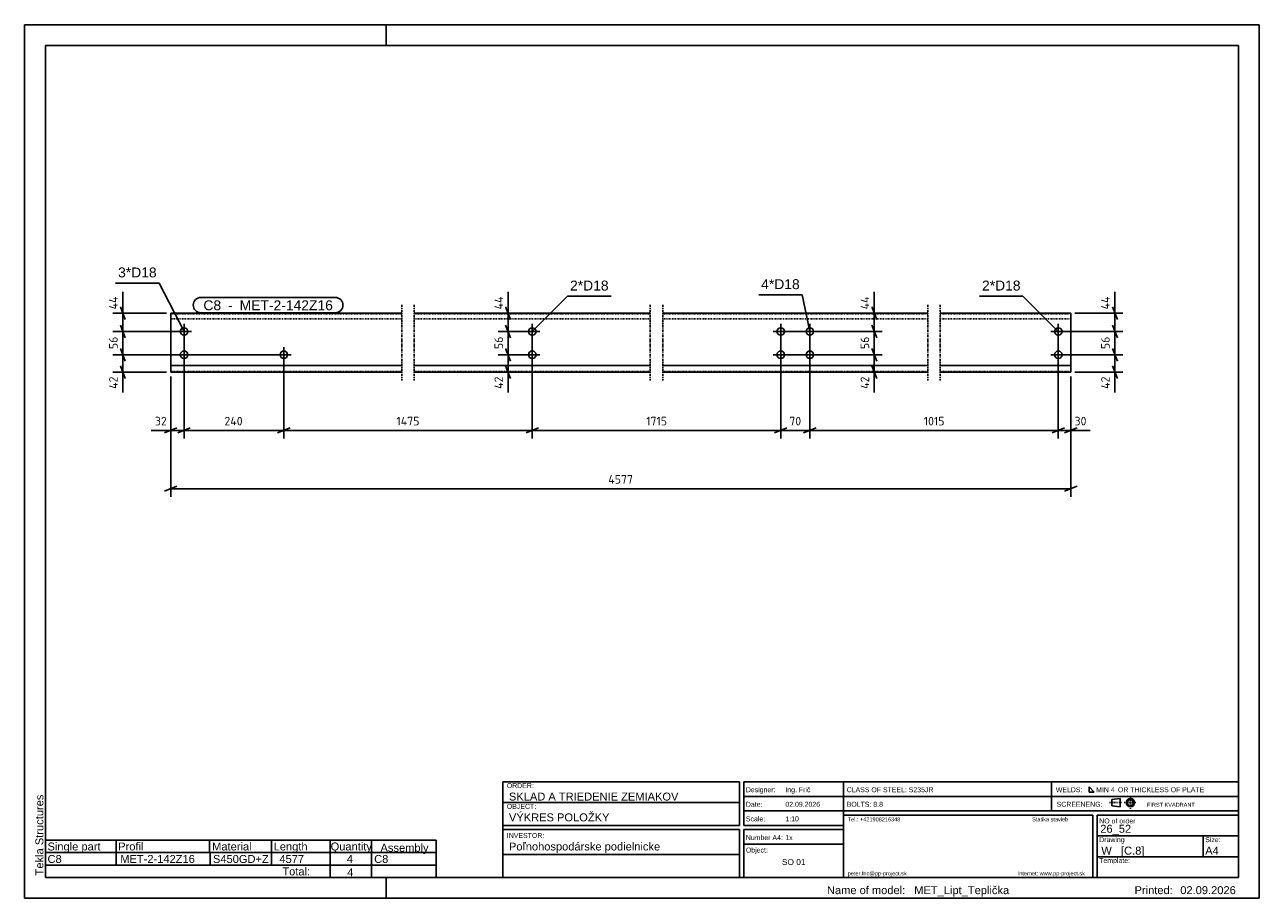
# Model space of a CAD drawing. Header units: millimetres. Extents: x -176 to 1309, y -668 to 382.
import ezdxf

# ---------------------------------------------------------------- set-up
doc = ezdxf.new("R2010")
doc.units = ezdxf.units.MM
doc.linetypes.add('DXK_LINE_DOT1', pattern=[1.8814, 0.9407, -0.9407])
doc.linetypes.add('DXK_LINE_DOT3', pattern=[5.9187, 2.979, -0.9799, 0.9799, -0.9799])
doc.styles.add('Arial', font='ARIAL.TTF', dxfattribs={"height": 0.2})
doc.styles.add('ISOCPEUR', font='ISOCPEUR.TTF', dxfattribs={"height": 0.2})

# ---------------------------------------------------------------- blocks, each defined once
blk = doc.blocks.new('Unknown-1821435-1909')
at = {"color": 7, "linetype": 'Continuous'}
for p, q in [((1309.3, 382.2), (-175.7, 382.2)), ((-175.7, 382.2), (-175.7, -667.8)), ((259.3, 357.2), (259.3, 382.2)), ((1309.3, -667.8), (1309.3, 382.2)), ((1284.3, 357.2), (-150.7, 357.2)), ((-150.7, 357.2), (-150.7, -642.8)), ((1284.3, -642.8), (1284.3, 357.2)), ((-150.7, -642.8), (1284.3, -642.8)), ((259.3, -667.8), (259.3, -642.8)), ((-175.7, -667.8), (1309.3, -667.8))]:
    blk.add_line(p, q, dxfattribs=at)
at = {"color": 174, "linetype": 'Continuous', "style": 'Arial'}
blk.add_text('Tekla Structures', height=9.551, rotation=90, dxfattribs=at).set_placement((-153.2, -640.3))
blk = doc.blocks.new('Bolt-1821435-1255 - 1217')
at = {"color": 136, "linetype": 'Continuous'}
for p, q in [((127, -14.5), (145, -14.5)), ((136, -5.5), (136, -23.5))]:
    blk.add_line(p, q, dxfattribs=at)
blk.add_circle((136, -14.5), 4.5, dxfattribs=at)
blk = doc.blocks.new('Part-1821435-1252 - 1217')
at = {"color": 7, "linetype": 'DXK_LINE_DOT3'}
for p, q in [((277.9, 45.5), (277.9, -45.5)), ((292.9, 45.5), (292.9, -45.5)), ((576.8, 45.5), (576.8, -45.5)), ((591.8, 45.5), (591.8, -45.5)), ((910.6, 45.5), (910.6, -45.5)), ((925.6, 45.5), (925.6, -45.5))]:
    blk.add_line(p, q, dxfattribs=at)
at = {"color": 3, "linetype": 'Continuous'}
for p, q in [((277.9, 35.5), (0, 35.5)), ((0, 35.5), (0, -35.5)), ((576.8, 35.5), (292.9, 35.5)), ((910.6, 35.5), (591.8, 35.5)), ((1082.6, 35.5), (925.6, 35.5)), ((1082.6, -35.5), (1082.6, 35.5)), ((277.9, -27.5), (0, -27.5)), ((576.8, -27.5), (292.9, -27.5)), ((910.6, -27.5), (591.8, -27.5)), ((1082.6, -27.5), (925.6, -27.5)), ((277.9, -35.5), (0, -35.5)), ((576.8, -35.5), (292.9, -35.5)), ((910.6, -35.5), (591.8, -35.5)), ((1082.6, -35.5), (925.6, -35.5))]:
    blk.add_line(p, q, dxfattribs=at)
at = {"color": 1, "linetype": 'DXK_LINE_DOT1'}
for p, q in [((277.9, 34.7), (0, 34.7)), ((576.8, 34.7), (292.9, 34.7)), ((910.6, 34.7), (591.8, 34.7)), ((1082.6, 34.7), (925.6, 34.7)), ((277.9, 28.5), (0, 28.5)), ((576.8, 28.5), (292.9, 28.5)), ((910.6, 28.5), (591.8, 28.5)), ((1082.6, 28.5), (925.6, 28.5)), ((277.9, -34.7), (0, -34.7)), ((576.8, -34.7), (292.9, -34.7)), ((910.6, -34.7), (591.8, -34.7)), ((1082.6, -34.7), (925.6, -34.7))]:
    blk.add_line(p, q, dxfattribs=at)
blk = doc.blocks.new('Bolt-1821435-1253 - 1217')
at = {"color": 136, "linetype": 'Continuous'}
for p, q in [((7, -14.5), (25, -14.5)), ((16, -5.5), (16, -23.5))]:
    blk.add_line(p, q, dxfattribs=at)
blk.add_circle((16, -14.5), 4.5, dxfattribs=at)
blk = doc.blocks.new('Bolt-1821435-1254 - 1217')
at = {"color": 136, "linetype": 'Continuous'}
for p, q in [((16, 22.5), (16, 4.5)), ((7, 13.5), (25, 13.5))]:
    blk.add_line(p, q, dxfattribs=at)
blk.add_circle((16, 13.5), 4.5, dxfattribs=at)
blk = doc.blocks.new('Bolt-1821435-1256 - 1217')
at = {"color": 136, "linetype": 'Continuous'}
for p, q in [((724.7, -14.5), (742.7, -14.5)), ((733.7, -5.5), (733.7, -23.5))]:
    blk.add_line(p, q, dxfattribs=at)
blk.add_circle((733.7, -14.5), 4.5, dxfattribs=at)
blk = doc.blocks.new('Bolt-1821435-1257 - 1217')
at = {"color": 136, "linetype": 'Continuous'}
for p, q in [((733.7, 22.5), (733.7, 4.5)), ((724.7, 13.5), (742.7, 13.5))]:
    blk.add_line(p, q, dxfattribs=at)
blk.add_circle((733.7, 13.5), 4.5, dxfattribs=at)
blk = doc.blocks.new('Bolt-1821435-1258 - 1217')
at = {"color": 136, "linetype": 'Continuous'}
for p, q in [((759.7, -14.5), (777.7, -14.5)), ((768.7, -5.5), (768.7, -23.5))]:
    blk.add_line(p, q, dxfattribs=at)
blk.add_circle((768.7, -14.5), 4.5, dxfattribs=at)
blk = doc.blocks.new('Bolt-1821435-1259 - 1217')
at = {"color": 136, "linetype": 'Continuous'}
for p, q in [((768.7, 22.5), (768.7, 4.5)), ((759.7, 13.5), (777.7, 13.5))]:
    blk.add_line(p, q, dxfattribs=at)
blk.add_circle((768.7, 13.5), 4.5, dxfattribs=at)
blk = doc.blocks.new('Bolt-1821435-1260 - 1217')
at = {"color": 136, "linetype": 'Continuous'}
for p, q in [((434.9, 22.5), (434.9, 4.5)), ((443.9, 13.5), (425.9, 13.5))]:
    blk.add_line(p, q, dxfattribs=at)
blk.add_circle((434.9, 13.5), 4.5, dxfattribs=at)
blk = doc.blocks.new('Bolt-1821435-1261 - 1217')
at = {"color": 136, "linetype": 'Continuous'}
for p, q in [((443.9, -14.5), (425.9, -14.5)), ((434.9, -5.5), (434.9, -23.5))]:
    blk.add_line(p, q, dxfattribs=at)
blk.add_circle((434.9, -14.5), 4.5, dxfattribs=at)
blk = doc.blocks.new('Bolt-1821435-1262 - 1217')
at = {"color": 136, "linetype": 'Continuous'}
for p, q in [((1058.6, -14.5), (1076.6, -14.5)), ((1067.6, -5.5), (1067.6, -23.5))]:
    blk.add_line(p, q, dxfattribs=at)
blk.add_circle((1067.6, -14.5), 4.5, dxfattribs=at)
blk = doc.blocks.new('Bolt-1821435-1263 - 1217')
at = {"color": 136, "linetype": 'Continuous'}
for p, q in [((1067.6, 22.5), (1067.6, 4.5)), ((1058.6, 13.5), (1076.6, 13.5))]:
    blk.add_line(p, q, dxfattribs=at)
blk.add_circle((1067.6, 13.5), 4.5, dxfattribs=at)
blk = doc.blocks.new('StraightDimension-1821435-1329 - 1217')
at = {"color": 5, "linetype": 'Continuous'}
for p, q in [((773.7, 35.5), (855.8, 35.5)), ((843.2, 43), (849.2, 28)), ((846.2, 13.5), (846.2, 35.5)), ((849.2, 6), (843.2, 21)), ((738.7, 13.5), (855.8, 13.5))]:
    blk.add_line(p, q, dxfattribs=at)
at = {"color": 0}
blk.add_wipeout([(842.5, 58.9), (825.7, 58.9), (825.7, 37.6), (842.5, 37.6)], dxfattribs=at)
at = {"color": 5, "linetype": 'Continuous'}
blk.add_line((846.2, 35.5), (846.2, 61), dxfattribs=at)
blk.add_line((846.2, 35.5), (846.2, 61), dxfattribs=at)
at = {"color": 5, "style": 'ISOCPEUR'}
blk.add_text('44', height=10.31, rotation=90.0002, dxfattribs=at).set_placement((840.1, 40))
blk = doc.blocks.new('StraightDimension-1821435-1318 - 1217')
at = {"color": 5, "linetype": 'Continuous'}
for p, q in [((429.9, -14.5), (393.7, -14.5)), ((402.8, -7), (408.8, -22)), ((405.8, -35.5), (405.8, -14.5)), ((408.8, -43), (402.8, -28)), ((429.9, -35.5), (393.7, -35.5))]:
    blk.add_line(p, q, dxfattribs=at)
at = {"color": 0}
blk.add_wipeout([(402.1, -37.6), (385.3, -37.6), (385.3, -57.9), (402.1, -57.9)], dxfattribs=at)
at = {"color": 5, "linetype": 'Continuous'}
blk.add_line((405.8, -35.5), (405.8, -60), dxfattribs=at)
blk.add_line((405.8, -35.5), (405.8, -60), dxfattribs=at)
at = {"color": 5, "style": 'ISOCPEUR'}
blk.add_text('42', height=10.31, rotation=90.0002, dxfattribs=at).set_placement((399.7, -55.5))
blk = doc.blocks.new('StraightDimension-1821435-1276 - 1217')
at = {"color": 5, "linetype": 'Continuous'}
for p, q in [((16, 8.5), (16, -115.1)), ((0, -40.5), (0, -115.1)), ((-7.5, -108.5), (7.5, -102.5)), ((23.5, -102.5), (8.5, -108.5)), ((0, -105.5), (16, -105.5))]:
    blk.add_line(p, q, dxfattribs=at)
at = {"color": 0}
blk.add_wipeout([(-2.1, -101.8), (-2.1, -85), (-21.4, -85), (-21.4, -101.8)], dxfattribs=at)
at = {"color": 5, "linetype": 'Continuous'}
blk.add_line((0, -105.5), (-23.5, -105.5), dxfattribs=at)
blk.add_line((0, -105.5), (-23.5, -105.5), dxfattribs=at)
at = {"color": 5, "style": 'ISOCPEUR'}
blk.add_text('32', height=10.31, dxfattribs=at).set_placement((-19, -99.4))
blk = doc.blocks.new('StraightDimension-1821435-1270 - 1217')
at = {"color": 5, "linetype": 'Continuous'}
for p, q in [((1067.6, 8.5), (1067.6, -115.1)), ((1082.6, -40.5), (1082.6, -115.1)), ((1060.1, -108.5), (1075.1, -102.5)), ((1090.1, -102.5), (1075.1, -108.5)), ((1067.6, -105.5), (1082.6, -105.5))]:
    blk.add_line(p, q, dxfattribs=at)
at = {"color": 0}
blk.add_wipeout([(1103.9, -101.8), (1103.9, -85), (1084.7, -85), (1084.7, -101.8)], dxfattribs=at)
at = {"color": 5, "linetype": 'Continuous'}
blk.add_line((1082.6, -105.5), (1106, -105.5), dxfattribs=at)
blk.add_line((1082.6, -105.5), (1106, -105.5), dxfattribs=at)
at = {"color": 5, "style": 'ISOCPEUR'}
blk.add_text('30', height=10.31, dxfattribs=at).set_placement((1087.1, -99.4))
blk = doc.blocks.new('StraightDimension-1821435-1271 - 1217')
at = {"color": 5, "linetype": 'Continuous'}
for p, q in [((768.7, 8.5), (768.7, -115.1)), ((1067.6, 8.5), (1067.6, -115.1)), ((776.2, -102.5), (761.2, -108.5)), ((1060.1, -108.5), (1075.1, -102.5)), ((768.7, -105.5), (1067.6, -105.5))]:
    blk.add_line(p, q, dxfattribs=at)
at = {"color": 0}
blk.add_wipeout([(932.9, -101.8), (932.9, -85), (903.4, -85), (903.4, -101.8)], dxfattribs=at)
at = {"color": 5, "style": 'ISOCPEUR'}
blk.add_text('1015', height=10.31, dxfattribs=at).set_placement((905.8, -99.4))
blk = doc.blocks.new('StraightDimension-1821435-1272 - 1217')
at = {"color": 5, "linetype": 'Continuous'}
for p, q in [((733.7, 8.5), (733.7, -115.1)), ((768.7, 8.5), (768.7, -115.1)), ((726.2, -108.5), (741.2, -102.5)), ((776.2, -102.5), (761.2, -108.5)), ((733.7, -105.5), (768.7, -105.5))]:
    blk.add_line(p, q, dxfattribs=at)
at = {"color": 0}
blk.add_wipeout([(760.8, -101.8), (760.8, -85), (741.6, -85), (741.6, -101.8)], dxfattribs=at)
at = {"color": 5, "style": 'ISOCPEUR'}
blk.add_text('70', height=10.31, dxfattribs=at).set_placement((744, -99.4))
blk = doc.blocks.new('StraightDimension-1821435-1330 - 1217')
at = {"color": 5, "linetype": 'Continuous'}
for p, q in [((843.2, 21), (849.2, 6)), ((738.7, 13.5), (855.8, 13.5)), ((846.2, -14.5), (846.2, 13.5)), ((738.7, -14.5), (855.8, -14.5)), ((849.2, -22), (843.2, -7))]:
    blk.add_line(p, q, dxfattribs=at)
at = {"color": 0}
blk.add_wipeout([(842.5, 9.1), (825.7, 9.1), (825.7, -10.1), (842.5, -10.1)], dxfattribs=at)
at = {"color": 5, "style": 'ISOCPEUR'}
blk.add_text('56', height=10.31, rotation=90.0002, dxfattribs=at).set_placement((840.1, -7.7))
blk = doc.blocks.new('StraightDimension-1821435-1273 - 1217')
at = {"color": 5, "linetype": 'Continuous'}
for p, q in [((434.9, 8.5), (434.9, -115.1)), ((733.7, 8.5), (733.7, -115.1)), ((442.4, -102.5), (427.4, -108.5)), ((726.2, -108.5), (741.2, -102.5)), ((434.9, -105.5), (733.7, -105.5))]:
    blk.add_line(p, q, dxfattribs=at)
at = {"color": 0}
blk.add_wipeout([(599.1, -101.8), (599.1, -85), (569.5, -85), (569.5, -101.8)], dxfattribs=at)
at = {"color": 5, "style": 'ISOCPEUR'}
blk.add_text('1715', height=10.31, dxfattribs=at).set_placement((571.9, -99.4))
blk = doc.blocks.new('StraightDimension-1821435-1274 - 1217')
at = {"color": 5, "linetype": 'Continuous'}
for p, q in [((434.9, 8.5), (434.9, -115.1)), ((136, -19.5), (136, -115.1)), ((143.5, -102.5), (128.5, -108.5)), ((427.4, -108.5), (442.4, -102.5)), ((136, -105.5), (434.9, -105.5))]:
    blk.add_line(p, q, dxfattribs=at)
at = {"color": 0}
blk.add_wipeout([(301.8, -101.8), (301.8, -85), (269.1, -85), (269.1, -101.8)], dxfattribs=at)
at = {"color": 5, "style": 'ISOCPEUR'}
blk.add_text('1475', height=10.31, dxfattribs=at).set_placement((271.5, -99.4))
blk = doc.blocks.new('StraightDimension-1821435-1275 - 1217')
at = {"color": 5, "linetype": 'Continuous'}
for p, q in [((16, 8.5), (16, -115.1)), ((136, -19.5), (136, -115.1)), ((23.5, -102.5), (8.5, -108.5)), ((128.5, -108.5), (143.5, -102.5)), ((16, -105.5), (136, -105.5))]:
    blk.add_line(p, q, dxfattribs=at)
at = {"color": 0}
blk.add_wipeout([(89.8, -101.8), (89.8, -85), (62.2, -85), (62.2, -101.8)], dxfattribs=at)
at = {"color": 5, "style": 'ISOCPEUR'}
blk.add_text('240', height=10.31, dxfattribs=at).set_placement((64.6, -99.4))
blk = doc.blocks.new('StraightDimension-1821435-1311 - 1217')
at = {"color": 5, "linetype": 'Continuous'}
for p, q in [((0, -40.5), (0, -185.1)), ((1082.6, -40.5), (1082.6, -185.1)), ((7.5, -172.5), (-7.5, -178.5)), ((0, -175.5), (1082.6, -175.5)), ((1075.1, -178.5), (1090.1, -172.5))]:
    blk.add_line(p, q, dxfattribs=at)
at = {"color": 0}
blk.add_wipeout([(558.7, -171.8), (558.7, -155), (523.9, -155), (523.9, -171.8)], dxfattribs=at)
at = {"color": 5, "style": 'ISOCPEUR'}
blk.add_text('4577', height=10.31, dxfattribs=at).set_placement((526.3, -169.4))
blk = doc.blocks.new('StraightDimension-1821435-1316 - 1217')
at = {"color": 5, "linetype": 'Continuous'}
for p, q in [((429.9, 35.5), (393.7, 35.5)), ((402.8, 43), (408.8, 28)), ((405.8, 13.5), (405.8, 35.5)), ((408.8, 6), (402.8, 21)), ((429.9, 13.5), (393.7, 13.5))]:
    blk.add_line(p, q, dxfattribs=at)
at = {"color": 0}
blk.add_wipeout([(402.1, 58.9), (385.3, 58.9), (385.3, 37.6), (402.1, 37.6)], dxfattribs=at)
at = {"color": 5, "linetype": 'Continuous'}
blk.add_line((405.8, 35.5), (405.8, 61), dxfattribs=at)
blk.add_line((405.8, 35.5), (405.8, 61), dxfattribs=at)
at = {"color": 5, "style": 'ISOCPEUR'}
blk.add_text('44', height=10.31, rotation=90.0002, dxfattribs=at).set_placement((399.7, 40))
blk = doc.blocks.new('StraightDimension-1821435-1317 - 1217')
at = {"color": 5, "linetype": 'Continuous'}
for p, q in [((402.8, 21), (408.8, 6)), ((429.9, 13.5), (393.7, 13.5)), ((405.8, -14.5), (405.8, 13.5)), ((429.9, -14.5), (393.7, -14.5)), ((408.8, -22), (402.8, -7))]:
    blk.add_line(p, q, dxfattribs=at)
at = {"color": 0}
blk.add_wipeout([(402.1, 9.1), (385.3, 9.1), (385.3, -10.1), (402.1, -10.1)], dxfattribs=at)
at = {"color": 5, "style": 'ISOCPEUR'}
blk.add_text('56', height=10.31, rotation=90.0002, dxfattribs=at).set_placement((399.7, -7.7))
blk = doc.blocks.new('StraightDimension-1821435-1331 - 1217')
at = {"color": 5, "linetype": 'Continuous'}
for p, q in [((738.7, -14.5), (855.8, -14.5)), ((843.2, -7), (849.2, -22)), ((846.2, -35.5), (846.2, -14.5)), ((849.2, -43), (843.2, -28)), ((773.7, -35.5), (855.8, -35.5))]:
    blk.add_line(p, q, dxfattribs=at)
at = {"color": 0}
blk.add_wipeout([(842.5, -37.6), (825.7, -37.6), (825.7, -57.9), (842.5, -57.9)], dxfattribs=at)
at = {"color": 5, "linetype": 'Continuous'}
blk.add_line((846.2, -35.5), (846.2, -60), dxfattribs=at)
blk.add_line((846.2, -35.5), (846.2, -60), dxfattribs=at)
at = {"color": 5, "style": 'ISOCPEUR'}
blk.add_text('42', height=10.31, rotation=90.0002, dxfattribs=at).set_placement((840.1, -55.5))
blk = doc.blocks.new('StraightDimension-1821435-1346 - 1217')
at = {"color": 5, "linetype": 'Continuous'}
for p, q in [((1087.6, 35.5), (1145.2, 35.5)), ((1132.6, 43), (1138.6, 28)), ((1135.6, 13.5), (1135.6, 35.5)), ((1138.6, 6), (1132.6, 21)), ((1072.6, 13.5), (1145.2, 13.5))]:
    blk.add_line(p, q, dxfattribs=at)
at = {"color": 0}
blk.add_wipeout([(1131.8, 58.9), (1115, 58.9), (1115, 37.6), (1131.8, 37.6)], dxfattribs=at)
at = {"color": 5, "linetype": 'Continuous'}
blk.add_line((1135.6, 35.5), (1135.6, 61), dxfattribs=at)
blk.add_line((1135.6, 35.5), (1135.6, 61), dxfattribs=at)
at = {"color": 5, "style": 'ISOCPEUR'}
blk.add_text('44', height=10.31, rotation=90.0002, dxfattribs=at).set_placement((1129.4, 40))
blk = doc.blocks.new('StraightDimension-1821435-1347 - 1217')
at = {"color": 5, "linetype": 'Continuous'}
for p, q in [((1132.6, 21), (1138.6, 6)), ((1072.6, 13.5), (1145.2, 13.5)), ((1135.6, -14.5), (1135.6, 13.5)), ((1072.6, -14.5), (1145.2, -14.5)), ((1138.6, -22), (1132.6, -7))]:
    blk.add_line(p, q, dxfattribs=at)
at = {"color": 0}
blk.add_wipeout([(1131.8, 9.1), (1115, 9.1), (1115, -10.1), (1131.8, -10.1)], dxfattribs=at)
at = {"color": 5, "style": 'ISOCPEUR'}
blk.add_text('56', height=10.31, rotation=90.0002, dxfattribs=at).set_placement((1129.4, -7.7))
blk = doc.blocks.new('StraightDimension-1821435-1348 - 1217')
at = {"color": 5, "linetype": 'Continuous'}
for p, q in [((1072.6, -14.5), (1145.2, -14.5)), ((1132.6, -7), (1138.6, -22)), ((1135.6, -35.5), (1135.6, -14.5)), ((1138.6, -43), (1132.6, -28)), ((1087.6, -35.5), (1145.2, -35.5))]:
    blk.add_line(p, q, dxfattribs=at)
at = {"color": 0}
blk.add_wipeout([(1131.8, -37.6), (1115, -37.6), (1115, -57.9), (1131.8, -57.9)], dxfattribs=at)
at = {"color": 5, "linetype": 'Continuous'}
blk.add_line((1135.6, -35.5), (1135.6, -60), dxfattribs=at)
blk.add_line((1135.6, -35.5), (1135.6, -60), dxfattribs=at)
at = {"color": 5, "style": 'ISOCPEUR'}
blk.add_text('42', height=10.31, rotation=90.0002, dxfattribs=at).set_placement((1129.4, -55.5))
blk = doc.blocks.new('StraightDimension-1821435-1359 - 1217')
at = {"color": 5, "linetype": 'Continuous'}
for p, q in [((-5, 35.5), (-69.8, 35.5)), ((-60.6, 43), (-54.6, 28)), ((-57.6, 13.5), (-57.6, 35.5)), ((-54.6, 6), (-60.6, 21)), ((11, 13.5), (-69.8, 13.5))]:
    blk.add_line(p, q, dxfattribs=at)
at = {"color": 0}
blk.add_wipeout([(-61.4, 58.9), (-78.2, 58.9), (-78.2, 37.6), (-61.4, 37.6)], dxfattribs=at)
at = {"color": 5, "linetype": 'Continuous'}
blk.add_line((-57.6, 35.5), (-57.6, 61), dxfattribs=at)
blk.add_line((-57.6, 35.5), (-57.6, 61), dxfattribs=at)
at = {"color": 5, "style": 'ISOCPEUR'}
blk.add_text('44', height=10.31, rotation=90.0002, dxfattribs=at).set_placement((-63.8, 40))
blk = doc.blocks.new('StraightDimension-1821435-1360 - 1217')
at = {"color": 5, "linetype": 'Continuous'}
for p, q in [((-60.6, 21), (-54.6, 6)), ((11, 13.5), (-69.8, 13.5)), ((-57.6, -14.5), (-57.6, 13.5)), ((131, -14.5), (-69.8, -14.5)), ((-54.6, -22), (-60.6, -7))]:
    blk.add_line(p, q, dxfattribs=at)
at = {"color": 0}
blk.add_wipeout([(-61.4, 9.1), (-78.2, 9.1), (-78.2, -10.1), (-61.4, -10.1)], dxfattribs=at)
at = {"color": 5, "style": 'ISOCPEUR'}
blk.add_text('56', height=10.31, rotation=90.0002, dxfattribs=at).set_placement((-63.8, -7.7))
blk = doc.blocks.new('StraightDimension-1821435-1361 - 1217')
at = {"color": 5, "linetype": 'Continuous'}
for p, q in [((131, -14.5), (-69.8, -14.5)), ((-60.6, -7), (-54.6, -22)), ((-57.6, -35.5), (-57.6, -14.5)), ((-54.6, -43), (-60.6, -28)), ((-5, -35.5), (-69.8, -35.5))]:
    blk.add_line(p, q, dxfattribs=at)
at = {"color": 0}
blk.add_wipeout([(-61.4, -37.6), (-78.2, -37.6), (-78.2, -57.9), (-61.4, -57.9)], dxfattribs=at)
at = {"color": 5, "linetype": 'Continuous'}
blk.add_line((-57.6, -35.5), (-57.6, -60), dxfattribs=at)
blk.add_line((-57.6, -35.5), (-57.6, -60), dxfattribs=at)
at = {"color": 5, "style": 'ISOCPEUR'}
blk.add_text('42', height=10.31, rotation=90.0002, dxfattribs=at).set_placement((-63.8, -55.5))
blk = doc.blocks.new('Unknown-1821435-1973')
at = {"color": 174, "style": 'Arial'}
for s, height, p in [('Name of model:', 9.551, (789.3, -662.8)), ('Printed:', 9.55, (1159.3, -662.8))]:
    blk.add_text(s, height=height, dxfattribs=at).set_placement(p)
at = {"color": 1, "style": 'Arial'}
for s, height, p in [('MET_Lipt_Teplička', 9.551, (894.3, -662.8)), ('02.09.2026', 9.55, (1214.3, -662.8))]:
    blk.add_text(s, height=height, dxfattribs=at).set_placement(p)
blk = doc.blocks.new('Unknown-1821435-1970')
at = {"color": 174, "linetype": 'Continuous'}
for p, q in [((809.3, -642.8), (809.3, -527.8)), ((809.3, -527.8), (1284.3, -527.8)), ((1284.3, -642.8), (1284.3, -527.8)), ((809.3, -545.3), (1284.3, -545.3)), ((809.3, -562.8), (1284.3, -562.8)), ((809.3, -567.8), (1109.3, -567.8)), ((1109.3, -567.8), (1109.3, -642.8)), ((1114.3, -567.8), (1114.3, -642.8)), ((1114.3, -567.8), (1284.3, -567.8)), ((1114.3, -592.8), (1284.3, -592.8)), ((1114.3, -617.8), (1284.3, -617.8)), ((809.3, -642.8), (1284.3, -642.8))]:
    blk.add_line(p, q, dxfattribs=at)
at = {"color": 174, "linetype": 'Continuous', "style": 'Arial'}
for s, height, p in [('NO of order', 5.969, (1116.8, -577.8)), ('Template:', 5.97, (1116.8, -625.3))]:
    blk.add_text(s, height=height, dxfattribs=at).set_placement(p)
at = {"color": 174, "style": 'Arial'}
blk.add_text('Drawing', height=5.97, dxfattribs=at).set_placement((1116.8, -600.3))
at = {"color": 1, "style": 'Arial'}
blk.add_text('26_52', height=9.55, dxfattribs=at).set_placement((1118.1, -589))
at = {"color": 1, "linetype": 'Continuous', "style": 'Arial'}
blk.add_text('W   [C.8]', height=9.55, dxfattribs=at).set_placement((1119.3, -615.3))
blk = doc.blocks.new('Unknown-1821435-1971')
at = {"color": 174, "linetype": 'Continuous'}
for p, q in [((1059.3, -527.8), (1059.3, -562.8)), ((1104.7, -533.9), (1104.7, -540.2)), ((1110.9, -540.2), (1104.7, -533.9)), ((1104.7, -540.2), (1110.9, -540.2))]:
    blk.add_line(p, q, dxfattribs=at)
at = {"color": 7, "linetype": 'Continuous'}
for p, q in [((1131.9, -549), (1141.8, -547.8)), ((1131.9, -556.5), (1131.9, -549)), ((1141.8, -547.8), (1141.8, -557.8)), ((1131.9, -556.5), (1141.8, -557.8))]:
    blk.add_line(p, q, dxfattribs=at)
at = {"color": 7, "linetype": 'DXK_LINE_DOT1'}
for p, q in [((1154.3, -560.3), (1154.3, -545.3)), ((1129.3, -552.8), (1144.3, -552.8)), ((1146.8, -552.8), (1161.8, -552.8))]:
    blk.add_line(p, q, dxfattribs=at)
at = {"color": 7, "linetype": 'Continuous'}
for radius in [5, 3.75]:
    blk.add_circle((1154.3, -552.8), radius, dxfattribs=at)
at = {"color": 174, "style": 'Arial'}
for s, height, p in [('CLASS OF STEEL: S235JR', 5.969, (813.1, -540.3)), ('WELDS:', 5.97, (1064.6, -540.3)), ('MIN 4', 5.97, (1113.1, -540.3)), ('OR THICKLESS OF PLATE', 5.969, (1139.3, -540.3)), ('BOLTS: 8.8 ', 5.969, (813.1, -557.8)), ('SCREENENG:', 5.97, (1065.6, -557.8))]:
    blk.add_text(s, height=height, dxfattribs=at).set_placement(p)
at = {"color": 174, "linetype": 'Continuous', "style": 'Arial'}
blk.add_text('FIRST KVADRANT', height=4.775, dxfattribs=at).set_placement((1174.3, -557.8))
blk = doc.blocks.new('Unknown-1821435-1972')
at = {"color": 174, "linetype": 'Continuous'}
for p, q in [((399.3, -527.8), (684.3, -527.8)), ((399.3, -527.8), (399.3, -642.8)), ((684.3, -580.3), (684.3, -527.8)), ((689.3, -527.8), (809.3, -527.8)), ((689.3, -527.8), (689.3, -580.3)), ((809.3, -527.8), (809.3, -642.8)), ((689.3, -545.3), (809.3, -545.3)), ((399.3, -552.8), (684.3, -552.8)), ((689.3, -562.8), (809.3, -562.8)), ((399.3, -580.3), (684.3, -580.3)), ((399.3, -585.3), (684.3, -585.3)), ((684.3, -585.3), (684.3, -642.8)), ((689.3, -580.3), (809.3, -580.3)), ((689.3, -585.3), (809.3, -585.3)), ((689.3, -642.8), (689.3, -585.3)), ((689.3, -602.8), (809.3, -602.8)), ((399.3, -615.3), (684.3, -615.3)), ((399.3, -642.8), (684.3, -642.8)), ((689.3, -642.8), (809.3, -642.8))]:
    blk.add_line(p, q, dxfattribs=at)
at = {"color": 174, "style": 'Arial'}
for s, p in [('ORDER:', (404.3, -535.3)), ('Designer:', (691.8, -540.3)), ('OBJECT:', (404.3, -560.3)), ('Date:', (691.8, -557.8)), ('Scale:', (691.8, -575.3)), ('INVESTOR:', (404.3, -595.3))]:
    blk.add_text(s, height=5.97, dxfattribs=at).set_placement(p)
at = {"color": 1, "style": 'Arial'}
for s, height, p in [('Ing. Frič', 5.97, (739.3, -540.3)), ('SKLAD A TRIEDENIE ZEMIAKOV', 9.551, (406.8, -550.3)), ('VÝKRES POLOŽKY', 9.551, (406.8, -575.3)), ('Poľnohospodárske podielnicke', 9.551, (406.8, -610.3))]:
    blk.add_text(s, height=height, dxfattribs=at).set_placement(p)
at = {"color": 1, "linetype": 'Continuous', "style": 'Arial'}
for s, height, p in [('02.09.2026', 5.97, (739.3, -557.8)), ('1:10', 5.97, (739.3, -575.3)), ('1x', 5.97, (739.3, -597.8)), ('SO 01', 7.16, (735.2, -627.8))]:
    blk.add_text(s, height=height, dxfattribs=at).set_placement(p)
at = {"color": 174, "linetype": 'Continuous', "style": 'Arial'}
for s, p in [('Number A4:', (691.8, -597.8)), ('Object:', (691.8, -612.8))]:
    blk.add_text(s, height=5.97, dxfattribs=at).set_placement(p)
blk = doc.blocks.new('Unknown-1821435-1974')
at = {"color": 174, "style": 'Arial'}
for s, p in [('Tel.: +421908216348', (814.3, -575.3)), ('Statika stavieb', (1036.1, -575.3)), ('peter.fric@pp-project.sk', (814.3, -640.3)), ('Internet: www.pp-project.sk', (1018.8, -640.3))]:
    blk.add_text(s, height=4.775, dxfattribs=at).set_placement(p)
blk = doc.blocks.new('Unknown-1821435-1976')
at = {"color": 174, "linetype": 'Continuous'}
blk.add_line((1241.8, -592.8), (1241.8, -617.8), dxfattribs=at)
at = {"color": 174, "style": 'Arial'}
blk.add_text('Size:', height=5.97, dxfattribs=at).set_placement((1244.3, -600.3))
at = {"color": 1, "style": 'Arial'}
blk.add_text('A4', height=9.55, dxfattribs=at).set_placement((1244.3, -615.3))
blk = doc.blocks.new('Unknown-1821435-1977')
at = {"color": 2, "linetype": 'Continuous'}
for p, q in [((-150.7, -597.8), (-150.7, -612.8)), ((-150.7, -627.8), (-150.7, -642.8))]:
    blk.add_line(p, q, dxfattribs=at)
at = {"color": 174, "linetype": 'Continuous'}
for p, q in [((-150.7, -597.8), (319.3, -597.8)), ((-65.7, -597.8), (-65.7, -612.8)), ((46.8, -597.8), (46.8, -612.8)), ((121.3, -597.8), (121.3, -612.8)), ((191.8, -597.8), (191.8, -612.8)), ((241.3, -597.8), (241.3, -612.8)), ((319.3, -597.8), (319.3, -612.8)), ((-150.7, -612.8), (319.3, -612.8)), ((-150.7, -612.8), (-150.7, -627.8)), ((-65.7, -612.8), (-65.7, -627.8)), ((47.3, -612.8), (47.3, -627.8)), ((121.3, -612.8), (121.3, -627.8)), ((191.8, -612.8), (191.8, -627.8)), ((241.3, -612.8), (241.3, -627.8)), ((319.3, -612.8), (319.3, -627.8)), ((-150.7, -627.8), (319.3, -627.8)), ((191.8, -627.8), (191.8, -642.8)), ((241.3, -627.8), (241.3, -642.8)), ((319.3, -627.8), (319.3, -642.8)), ((-150.7, -642.8), (319.3, -642.8))]:
    blk.add_line(p, q, dxfattribs=at)
at = {"color": 7, "linetype": 'Continuous'}
blk.add_line((31.8, -597.8), (31.8, -597.8), dxfattribs=at)
at = {"color": 174, "linetype": 'Continuous', "style": 'Arial'}
for s, height, p in [('Single part', 9.551, (-148.2, -610.3)), ('Profil', 9.55, (-63.2, -610.3)), ('Material', 9.55, (49.8, -610.3)), ('Length', 9.55, (123.8, -610.3)), ('Quantity', 9.55, (192.3, -610.3)), ('Assembly', 9.55, (252.3, -611.8)), ('Total:', 9.55, (134.3, -640.3))]:
    blk.add_text(s, height=height, dxfattribs=at).set_placement(p)
at = {"color": 1, "linetype": 'Continuous', "style": 'Arial'}
for s, height, p in [('C8', 9.55, (-148.2, -625.3)), ('MET-2-142Z16', 9.551, (-60.7, -625.3)), ('S450GD+Z', 9.55, (50.8, -625.3)), ('4577', 9.55, (130.7, -625.3)), ('4', 9.55, (211.8, -625.3)), ('C8', 9.55, (244.7, -625.3)), ('4', 9.55, (212.3, -641.3))]:
    blk.add_text(s, height=height, dxfattribs=at).set_placement(p)
blk = doc.blocks.new('Mark-1821435-1373 - 1217')
at = {"color": 0}
blk.add_wipeout([(60.6, 39), (60.6, 51.5), (39.3, 51.5), (39.3, 39)], dxfattribs=at)
blk.add_wipeout([(60.6, 39), (60.6, 51.5), (39.3, 51.5), (39.3, 39)], dxfattribs=at)
at = {"color": 136, "linetype": 'Continuous'}
blk.add_arc((36.3, 45.2), 9.25, 90, 270, dxfattribs=at)
at = {"color": 0}
blk.add_wipeout([(79.1, 39), (79.1, 51.5), (64.3, 51.5), (64.3, 39)], dxfattribs=at)
blk.add_wipeout([(79.1, 39), (79.1, 51.5), (64.3, 51.5), (64.3, 39)], dxfattribs=at)
at = {"color": 1, "style": 'Arial'}
blk.add_text('C8', height=11.94, dxfattribs=at).set_placement((39.3, 39))
at = {"color": 2, "style": 'Arial'}
blk.add_text(' - ', height=11.94, dxfattribs=at).set_placement((64.3, 39))
at = {"color": 0}
blk.add_wipeout([(194.9, 39), (194.9, 51.5), (82.9, 51.5), (82.9, 39)], dxfattribs=at)
blk.add_wipeout([(194.9, 39), (194.9, 51.5), (82.9, 51.5), (82.9, 39)], dxfattribs=at)
at = {"color": 136, "linetype": 'Continuous'}
for p, q in [((36.3, 54.5), (197.9, 54.5)), ((36.3, 36), (197.9, 36))]:
    blk.add_line(p, q, dxfattribs=at)
blk.add_arc((197.9, 45.2), 9.25, 270, 90, dxfattribs=at)
at = {"color": 2, "style": 'Arial'}
blk.add_text('MET-2-142Z16', height=11.938, dxfattribs=at).set_placement((82.9, 39))
blk = doc.blocks.new('MarkSet-1821435-1383 - 1217')
at = {"color": 0}
blk.add_wipeout([(-17, 78.5), (-17, 91), (-63.3, 91), (-63.3, 78.5)], dxfattribs=at)
blk.add_wipeout([(-17, 78.5), (-17, 91), (-63.3, 91), (-63.3, 78.5)], dxfattribs=at)
at = {"color": 136, "linetype": 'Continuous'}
for p in [(-66.3, 71.7), (16, 13.5)]:
    blk.add_line(p, (-14, 71.7), dxfattribs=at)
at = {"color": 1, "style": 'Arial'}
blk.add_text('3*D18', height=11.94, dxfattribs=at).set_placement((-63.3, 78.5))
blk = doc.blocks.new('MarkSet-1821435-1391 - 1217')
at = {"color": 0}
blk.add_wipeout([(756.6, 64.4), (756.6, 76.9), (710.2, 76.9), (710.2, 64.4)], dxfattribs=at)
blk.add_wipeout([(756.6, 64.4), (756.6, 76.9), (710.2, 76.9), (710.2, 64.4)], dxfattribs=at)
at = {"color": 136, "linetype": 'Continuous'}
for p in [(707.2, 57.6), (768.7, 13.5)]:
    blk.add_line(p, (759.6, 57.6), dxfattribs=at)
at = {"color": 1, "style": 'Arial'}
blk.add_text('4*D18', height=11.94, dxfattribs=at).set_placement((710.2, 64.4))
blk = doc.blocks.new('MarkSet-1821435-1398 - 1217')
at = {"color": 0}
blk.add_wipeout([(526.6, 62.7), (526.6, 75.2), (480.3, 75.2), (480.3, 62.7)], dxfattribs=at)
blk.add_wipeout([(526.6, 62.7), (526.6, 75.2), (480.3, 75.2), (480.3, 62.7)], dxfattribs=at)
at = {"color": 136, "linetype": 'Continuous'}
for p, q in [((434.9, 13.5), (477.3, 55.9)), ((477.3, 55.9), (529.6, 55.9))]:
    blk.add_line(p, q, dxfattribs=at)
at = {"color": 1, "style": 'Arial'}
blk.add_text('2*D18', height=11.94, dxfattribs=at).set_placement((480.3, 62.7))
blk = doc.blocks.new('MarkSet-1821435-1403 - 1217')
at = {"color": 0}
blk.add_wipeout([(1022.1, 62.7), (1022.1, 75.2), (975.8, 75.2), (975.8, 62.7)], dxfattribs=at)
blk.add_wipeout([(1022.1, 62.7), (1022.1, 75.2), (975.8, 75.2), (975.8, 62.7)], dxfattribs=at)
at = {"color": 136, "linetype": 'Continuous'}
for p in [(972.8, 55.9), (1067.6, 13.5)]:
    blk.add_line(p, (1025.1, 55.9), dxfattribs=at)
at = {"color": 1, "style": 'Arial'}
blk.add_text('2*D18', height=11.94, dxfattribs=at).set_placement((975.8, 62.7))

msp = doc.modelspace()

# ---------------------------------------------------------------- block references
for name in ['Unknown-1821435-1909', 'Part-1821435-1252 - 1217', 'Bolt-1821435-1254 - 1217', 'Bolt-1821435-1260 - 1217', 'Bolt-1821435-1257 - 1217', 'Bolt-1821435-1259 - 1217', 'Bolt-1821435-1263 - 1217', 'Bolt-1821435-1253 - 1217', 'Bolt-1821435-1255 - 1217', 'Bolt-1821435-1261 - 1217', 'Bolt-1821435-1256 - 1217', 'Bolt-1821435-1258 - 1217', 'Bolt-1821435-1262 - 1217', 'Unknown-1821435-1972', 'Unknown-1821435-1970', 'Unknown-1821435-1971', 'Unknown-1821435-1974', 'Unknown-1821435-1976', 'Unknown-1821435-1977', 'Unknown-1821435-1973']:
    msp.add_blockref(name, (0, 0))

# ---------------------------------------------------------------- next in the draw order: block references
for name in ['StraightDimension-1821435-1329 - 1217', 'Mark-1821435-1373 - 1217', 'StraightDimension-1821435-1276 - 1217', 'StraightDimension-1821435-1270 - 1217', 'StraightDimension-1821435-1318 - 1217']:
    msp.add_blockref(name, (0, 0))

# ---------------------------------------------------------------- next in the draw order: block references
msp.add_blockref('StraightDimension-1821435-1271 - 1217', (0, 0))

# ---------------------------------------------------------------- next in the draw order: block references
for name in ['StraightDimension-1821435-1346 - 1217', 'StraightDimension-1821435-1272 - 1217']:
    msp.add_blockref(name, (0, 0))

# ---------------------------------------------------------------- next in the draw order: block references
for name in ['StraightDimension-1821435-1330 - 1217', 'StraightDimension-1821435-1347 - 1217']:
    msp.add_blockref(name, (0, 0))

# ---------------------------------------------------------------- next in the draw order: block references
for name in ['MarkSet-1821435-1403 - 1217', 'StraightDimension-1821435-1273 - 1217']:
    msp.add_blockref(name, (0, 0))

# ---------------------------------------------------------------- next in the draw order: block references
for name in ['MarkSet-1821435-1391 - 1217', 'StraightDimension-1821435-1274 - 1217']:
    msp.add_blockref(name, (0, 0))

# ---------------------------------------------------------------- next in the draw order: block references
for name in ['StraightDimension-1821435-1316 - 1217', 'StraightDimension-1821435-1275 - 1217']:
    msp.add_blockref(name, (0, 0))

# ---------------------------------------------------------------- next in the draw order: block references
for name in ['StraightDimension-1821435-1359 - 1217', 'StraightDimension-1821435-1317 - 1217', 'StraightDimension-1821435-1311 - 1217']:
    msp.add_blockref(name, (0, 0))

# ---------------------------------------------------------------- next in the draw order: block references
for name in ['MarkSet-1821435-1398 - 1217', 'StraightDimension-1821435-1360 - 1217', 'StraightDimension-1821435-1331 - 1217', 'StraightDimension-1821435-1348 - 1217']:
    msp.add_blockref(name, (0, 0))

# ---------------------------------------------------------------- next in the draw order: block references
for name in ['MarkSet-1821435-1383 - 1217', 'StraightDimension-1821435-1361 - 1217']:
    msp.add_blockref(name, (0, 0))

doc.saveas('drawing.dxf')
